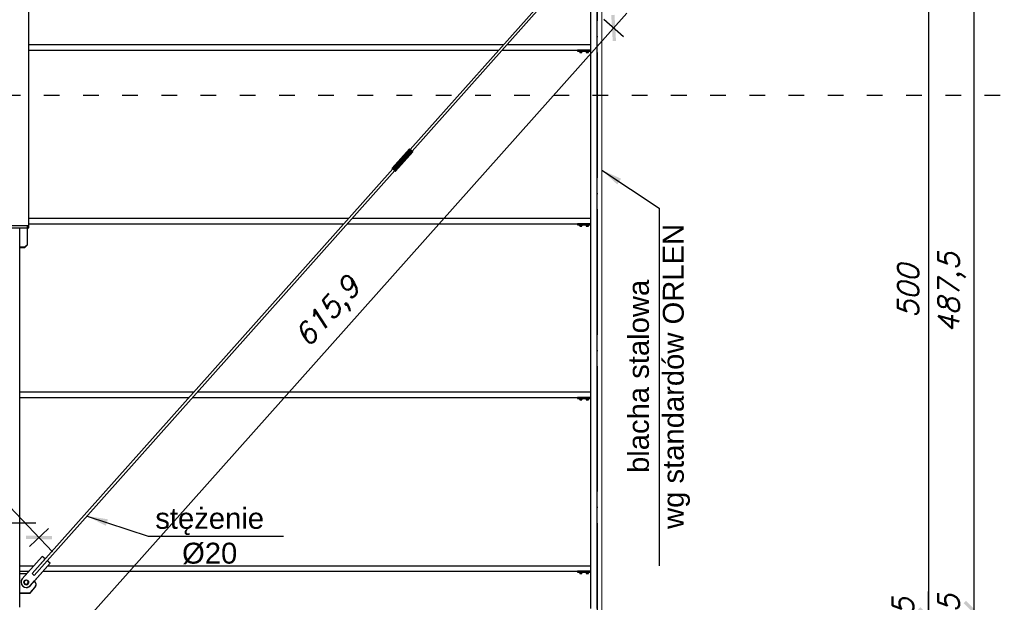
# Model space of a CAD drawing. Header units: millimetres. Extents: x 1814 to 94182, y 11562 to 49454.
# Tile 58 of 143: x 15294 to 16048, y 17810 to 18256. Entities that reach past the tile are written whole.
import ezdxf

# ---------------------------------------------------------------- set-up
doc = ezdxf.new("R2010")
doc.units = ezdxf.units.MM
doc.linetypes.add('ACAD_ISO03W100', pattern=[30, 12, -18])
doc.linetypes.add('ACAD_ISO04W100', pattern=[30, 24, -3, 0, -3])
for name, color, linetype in [('AS_Belki', 145, 'Continuous'), ('AS_Blachy', 30, 'Continuous'), ('AS_Sruby', 9, 'Continuous'), ('odnośnik', 140, 'Continuous'), ('opis', 50, 'Continuous'), ('osie', 40, 'ACAD_ISO04W100')]:
    doc.layers.add(name, color=color, linetype=linetype)
doc.layers.add('profil zimnogięty', color=60, linetype='Continuous', lineweight=15)
doc.layers.add('wymiar', color=135, linetype='Continuous', lineweight=9)
doc.styles.add('Opisowy', font='arial.ttf')
doc.styles.get("Standard").update_dxf_attribs({"font": 'arial.ttf'})
doc.styles.add('WYMIARY', font='simplex.shx', dxfattribs={"oblique": 15})
doc.dimstyles.new('1-100', dxfattribs={"dimscale": 100, "dimtxt": 0.16, "dimasz": 0.2, "dimexe": 0.1, "dimexo": 0.1, "dimgap": 0.075, "dimtad": 1, "dimrnd": 0.01, "dimzin": 9, "dimtxsty": 'WYMIARY', "dimblk": 'ARCHTICK', "dimcen": 0.2, "dimdle": 0.15, "dimadec": 1, "dimazin": 1, "dimtfac": 1, "dimtix": 1, "dimtmove": 2, "dimatfit": 3, "dimldrblk": 'ARCHTICK', "dimfxl": 0, "dimarcsym": 0})
doc.dimstyles.new('skala 1-100', dxfattribs={"dimtxt": 16, "dimasz": 1, "dimexe": 1.25, "dimexo": 0.625, "dimgap": 5, "dimtad": 1, "dimdec": 1, "dimrnd": 0.1, "dimdsep": 46, "dimtxsty": 'Standard', "dimblk": 'strzałka', "dimcen": -5, "dimse1": 1, "dimse2": 1, "dimazin": 0, "dimtfac": 1, "dimtdec": 1, "dimtix": 1, "dimtmove": 1, "dimatfit": 3, "dimfxl": 0, "dimtolj": 1, "dimarcsym": 0})

# ---------------------------------------------------------------- blocks, each defined once
blk = doc.blocks.new('strzałka')
for p, q in [((0, 9), (0, -9)), ((-9, 0), (9, 0))]:
    blk.add_line(p, q)
at = {"const_width": 1}
blk.add_lwpolyline([(-4.243, -4.243), (4.243, 4.243)], dxfattribs=at)
blk = doc.blocks.new('_ARCHTICK')
at = {"color": 0, "linetype": 'ByBlock', "lineweight": -2}
blk.add_solid([(0.398, 0.309), (0.309, 0.398), (-0.309, -0.398), (-0.398, -0.309)], dxfattribs=at)
blk = doc.blocks.new('*D1922')
at = {"layer": 'Defpoints', "color": 0}
for p in [(15739.79, 18298.12), (15739.79, 17798.12), (15989.79, 17798.12)]:
    blk.add_point(p, dxfattribs=at)
at = {"layer": 'wymiar', "color": 0, "lineweight": -2}
for p, q in [((15989.79, 18313.12), (15989.79, 17783.12)), ((15979.79, 18298.12), (15999.79, 18298.12)), ((15979.79, 17798.12), (15999.79, 17798.12))]:
    blk.add_line(p, q, dxfattribs=at)
at = {"layer": 'wymiar', "color": 0, "lineweight": -2, "xscale": 20, "yscale": 20, "zscale": 20}
for p, rotation in [((15989.79, 18298.12), 90), ((15989.79, 17798.12), 270)]:
    blk.add_blockref('_ARCHTICK', p, dxfattribs=dict(at, rotation=rotation))
at = {"layer": 'wymiar', "color": 0, "insert": (15974.29, 18048.12), "char_height": 16, "attachment_point": 5, "rotation": 90, "style": 'WYMIARY'}
blk.add_mtext('500', dxfattribs=at)
blk = doc.blocks.new('*D1923')
at = {"layer": 'Defpoints', "color": 0}
for p in [(15739.79, 17798.12), (15739.79, 17794.62), (15989.79, 17794.62)]:
    blk.add_point(p, dxfattribs=at)
at = {"layer": 'wymiar', "color": 0, "lineweight": -2}
for p, q in [((15989.79, 17798.12), (15989.79, 17818.12)), ((15979.79, 17798.12), (15999.79, 17798.12)), ((15979.79, 17794.62), (15999.79, 17794.62)), ((15989.79, 17798.12), (15989.79, 17794.62)), ((15989.79, 17794.62), (15989.79, 17774.62))]:
    blk.add_line(p, q, dxfattribs=at)
at = {"layer": 'wymiar', "color": 0, "lineweight": -2, "xscale": 20, "yscale": 20, "zscale": 20}
for p, rotation in [((15989.79, 17798.12), 270), ((15989.79, 17794.62), 90)]:
    blk.add_blockref('_ARCHTICK', p, dxfattribs=dict(at, rotation=rotation))
at = {"layer": 'wymiar', "color": 0, "insert": (15972.76, 17796.37), "char_height": 16, "attachment_point": 5, "rotation": 90, "style": 'WYMIARY'}
blk.add_mtext('3,5', dxfattribs=at)
blk = doc.blocks.new('*D1951')
at = {"layer": 'Defpoints', "color": 0}
for p in [(15736.29, 17803.12), (16024.79, 17803.12), (15739.79, 17794.62)]:
    blk.add_point(p, dxfattribs=at)
at = {"layer": 'wymiar', "color": 0, "lineweight": -2}
for p, q in [((16024.79, 17803.12), (16024.79, 17823.12)), ((16014.79, 17803.12), (16034.79, 17803.12)), ((16024.79, 17794.62), (16024.79, 17803.12)), ((16014.79, 17794.62), (16034.79, 17794.62)), ((16024.79, 17794.62), (16024.79, 17774.62))]:
    blk.add_line(p, q, dxfattribs=at)
at = {"layer": 'wymiar', "color": 0, "lineweight": -2, "xscale": 20, "yscale": 20, "zscale": 20}
for p, rotation in [((16024.79, 17803.12), 270), ((16024.79, 17794.62), 90)]:
    blk.add_blockref('_ARCHTICK', p, dxfattribs=dict(at, rotation=rotation))
at = {"layer": 'wymiar', "color": 0, "insert": (16007.76, 17798.87), "char_height": 16, "attachment_point": 5, "rotation": 90, "style": 'WYMIARY'}
blk.add_mtext('8,5', dxfattribs=at)
blk = doc.blocks.new('*D1952')
at = {"layer": 'Defpoints', "color": 0}
for p in [(15728.99, 18290.62), (16024.79, 18290.62), (15736.29, 17803.12)]:
    blk.add_point(p, dxfattribs=at)
at = {"layer": 'wymiar', "color": 0, "lineweight": -2}
for p, q in [((16024.79, 17788.12), (16024.79, 18305.62)), ((16014.79, 18290.62), (16034.79, 18290.62)), ((16014.79, 17803.12), (16034.79, 17803.12))]:
    blk.add_line(p, q, dxfattribs=at)
at = {"layer": 'wymiar', "color": 0, "lineweight": -2, "xscale": 20, "yscale": 20, "zscale": 20}
for p, rotation in [((16024.79, 18290.62), 90), ((16024.79, 17803.12), 270)]:
    blk.add_blockref('_ARCHTICK', p, dxfattribs=dict(at, rotation=rotation))
at = {"layer": 'wymiar', "color": 0, "insert": (16007.76, 18046.87), "char_height": 16, "attachment_point": 5, "rotation": 90, "style": 'WYMIARY'}
blk.add_mtext('487,5', dxfattribs=at)
blk = doc.blocks.new('*D1969')
at = {"layer": 'Defpoints', "color": 0}
for p in [(15739.79, 18801.62), (16059.79, 18801.62), (15739.79, 17794.62)]:
    blk.add_point(p, dxfattribs=at)
at = {"layer": 'wymiar', "color": 0, "lineweight": -2}
for p, q in [((16059.79, 17779.62), (16059.79, 18816.62)), ((16049.79, 18801.62), (16069.79, 18801.62)), ((16049.79, 17794.62), (16069.79, 17794.62))]:
    blk.add_line(p, q, dxfattribs=at)
at = {"layer": 'wymiar', "color": 0, "lineweight": -2, "xscale": 20, "yscale": 20, "zscale": 20}
for p, rotation in [((16059.79, 18801.62), 90), ((16059.79, 17794.62), 270)]:
    blk.add_blockref('_ARCHTICK', p, dxfattribs=dict(at, rotation=rotation))
at = {"layer": 'wymiar', "color": 0, "insert": (16044.29, 18298.12), "char_height": 16, "attachment_point": 5, "rotation": 90, "style": 'WYMIARY'}
blk.add_mtext('1007', dxfattribs=at)
blk = doc.blocks.new('*D3246')
at = {"layer": 'Defpoints', "color": 0}
for p in [(15708.99, 18285.08), (15299.29, 17825.21), (15339.19, 17789.67)]:
    blk.add_point(p, dxfattribs=at)
at = {"layer": 'wymiar', "color": 0, "lineweight": -2}
for p, q in [((15758.86, 18260.74), (15329.21, 17778.47)), ((15741.42, 18256.19), (15756.35, 18242.89)), ((15331.72, 17796.32), (15346.66, 17783.02))]:
    blk.add_line(p, q, dxfattribs=at)
at = {"layer": 'wymiar', "color": 0, "lineweight": -2, "xscale": 20, "yscale": 20, "zscale": 20}
for p, rotation in [((15748.88, 18249.54), 48.30227462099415), ((15339.19, 17789.67), 228.3022746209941)]:
    blk.add_blockref('_ARCHTICK', p, dxfattribs=dict(at, rotation=rotation))
at = {"layer": 'wymiar', "color": 0, "insert": (15531.33, 18030.93), "char_height": 16, "attachment_point": 5, "rotation": 48.30227, "style": 'WYMIARY'}
blk.add_mtext('615,9', dxfattribs=at)
blk = doc.blocks.new('*D3247')
at = {"layer": 'Defpoints', "color": 0}
for p in [(14870.13, 18319.33), (14834.26, 18285.09), (15273.2, 17825.23)]:
    blk.add_point(p, dxfattribs=at)
at = {"layer": 'wymiar', "color": 0, "lineweight": -2}
for p, q in [((15319.43, 17848.62), (14859.78, 18330.18)), ((14862.9, 18312.43), (14877.37, 18326.24)), ((15301.84, 17852.57), (15316.31, 17866.38))]:
    blk.add_line(p, q, dxfattribs=at)
at = {"layer": 'wymiar', "color": 0, "lineweight": -2, "xscale": 20, "yscale": 20, "zscale": 20}
for p, rotation in [((14870.13, 18319.33), 133.6670843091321), ((15309.08, 17859.48), 313.6670843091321)]:
    blk.add_blockref('_ARCHTICK', p, dxfattribs=dict(at, rotation=rotation))
at = {"layer": 'wymiar', "color": 0, "insert": (15101.92, 18101.16), "char_height": 16, "attachment_point": 5, "rotation": 313.66708, "style": 'WYMIARY'}
blk.add_mtext('635,72', dxfattribs=at)

msp = doc.modelspace()

# ---------------------------------------------------------------- linework, layer by layer
at = {"layer": 'AS_Belki', "linetype": 'Continuous', "ltscale": 0.25}
for p, q in [((15301.286, 18098.122), (15301.286, 18498.122)), ((15731.286, 18290.122), (15731.286, 17805.122)), ((15736.286, 17805.122), (15736.286, 18290.122)), ((15702.919, 18279.767), (15593.17, 18156.578)), ((15594.664, 18155.247), (15694.435, 18267.237)), ((15664.481, 18236.622), (15301.286, 18236.622)), ((15301.286, 18232.622), (15660.918, 18232.622)), ((15663.596, 18232.622), (15721.286, 18232.622)), ((15731.286, 18236.622), (15667.16, 18236.622)), ((15592.641, 18157.036), (15579.337, 18142.103)), ((15592.738, 18156.956), (15579.434, 18142.023)), ((15593.013, 18156.717), (15579.709, 18141.784)), ((15593.425, 18156.353), (15580.121, 18141.42)), ((15593.91, 18155.922), (15580.607, 18140.989)), ((15594.396, 18155.488), (15581.093, 18140.555)), ((15594.808, 18155.117), (15581.504, 18140.184)), ((15595.083, 18154.867), (15581.779, 18139.934)), ((15581.876, 18139.842), (15595.18, 18154.774)), ((15592.738, 18156.956), (15592.641, 18157.036)), ((15593.013, 18156.717), (15592.738, 18156.956)), ((15593.425, 18156.353), (15593.013, 18156.717)), ((15593.91, 18155.922), (15593.425, 18156.353)), ((15594.396, 18155.488), (15593.91, 18155.922)), ((15594.808, 18155.117), (15594.396, 18155.488)), ((15595.083, 18154.867), (15594.808, 18155.117)), ((15595.18, 18154.774), (15595.083, 18154.867)), ((15579.862, 18141.64), (15303.871, 17831.849)), ((15315.342, 17841.719), (15581.356, 18140.31)), ((15579.337, 18142.103), (15579.463, 18141.984)), ((15579.337, 18142.103), (15579.434, 18142.023)), ((15579.434, 18142.023), (15579.709, 18141.784)), ((15579.463, 18141.984), (15579.815, 18141.664)), ((15579.709, 18141.784), (15580.121, 18141.42)), ((15579.858, 18141.635), (15579.785, 18141.704)), ((15579.785, 18141.704), (15579.848, 18141.652)), ((15579.815, 18141.664), (15579.854, 18141.63)), ((15579.848, 18141.652), (15580.026, 18141.497)), ((15580.026, 18141.497), (15580.292, 18141.262)), ((15580.121, 18141.42), (15580.607, 18140.989)), ((15580.292, 18141.262), (15580.607, 18140.983)), ((15580.607, 18140.989), (15581.093, 18140.555)), ((15580.607, 18140.983), (15580.921, 18140.702)), ((15580.921, 18140.702), (15581.188, 18140.463)), ((15581.093, 18140.555), (15581.504, 18140.184)), ((15581.188, 18140.463), (15581.366, 18140.3)), ((15581.347, 18140.3), (15581.398, 18140.254)), ((15581.428, 18140.241), (15581.351, 18140.305)), ((15581.366, 18140.3), (15581.428, 18140.241)), ((15581.398, 18140.254), (15581.75, 18139.946)), ((15581.504, 18140.184), (15581.779, 18139.934)), ((15581.75, 18139.946), (15581.876, 18139.842)), ((15581.779, 18139.934), (15581.876, 18139.842)), ((15545.992, 18103.622), (15301.286, 18103.622)), ((15731.286, 18103.622), (15548.67, 18103.622)), ((15301.286, 18099.622), (15542.428, 18099.622)), ((15545.107, 18099.622), (15721.286, 18099.622)), ((15294.286, 17806.122), (15294.286, 18081.625)), ((15427.503, 17970.622), (15294.286, 17970.622)), ((15294.286, 17966.622), (15423.939, 17966.622)), ((15426.618, 17966.622), (15721.286, 17966.622)), ((15731.286, 17970.622), (15430.181, 17970.622)), ((15304.989, 17837.622), (15294.286, 17837.622)), ((15294.286, 17833.622), (15301.426, 17833.622)), ((15312.153, 17833.622), (15721.286, 17833.622)), ((15731.286, 17837.622), (15315.716, 17837.622))]:
    msp.add_line(p, q, dxfattribs=at)
at = {"layer": 'AS_Belki', "linetype": 'Continuous', "ltscale": 0.25, "extrusion": (0.665183, 0.746645, -0.007279)}
msp.add_arc((433.9, 171.02, 23493.929), 1, 46.805663, 132.441528, dxfattribs=at)
at = {"layer": 'AS_Blachy', "linetype": 'Continuous', "ltscale": 0.25}
for p, q in [((15721.4, 18232.623), (15721.286, 18232.623)), ((15721.286, 18232.623), (15721.286, 18231.823)), ((15721.286, 18231.823), (15721.4, 18231.823)), ((15721.725, 18232.623), (15721.4, 18232.623)), ((15721.4, 18231.823), (15721.725, 18231.823)), ((15722.211, 18232.623), (15721.725, 18232.623)), ((15721.725, 18231.823), (15722.211, 18231.823)), ((15722.786, 18232.623), (15722.211, 18232.623)), ((15722.211, 18231.823), (15722.786, 18231.823)), ((15731.286, 18232.623), (15722.786, 18232.623)), ((15722.786, 18232.623), (15722.786, 18231.823)), ((15722.786, 18231.823), (15731.286, 18231.823)), ((15300.286, 18098.122), (15272.286, 18098.122)), ((15272.286, 18096.622), (15300.286, 18096.622)), ((15294.286, 18081.625), (15294.286, 18096.622)), ((15300.993, 18098.122), (15300.286, 18098.122)), ((15300.286, 18096.622), (15300.286, 18098.122)), ((15300.286, 18096.622), (15300.993, 18096.622)), ((15300.286, 18083.624), (15300.286, 18096.622)), ((15301.286, 18098.122), (15300.993, 18098.122)), ((15300.993, 18096.622), (15301.286, 18096.622)), ((15301.286, 18096.622), (15301.286, 18098.122)), ((15721.4, 18099.623), (15721.286, 18099.623)), ((15721.286, 18099.623), (15721.286, 18098.823)), ((15721.286, 18098.823), (15721.4, 18098.823)), ((15721.725, 18099.623), (15721.4, 18099.623)), ((15721.4, 18098.823), (15721.725, 18098.823)), ((15722.211, 18099.623), (15721.725, 18099.623)), ((15721.725, 18098.823), (15722.211, 18098.823)), ((15722.786, 18099.623), (15722.211, 18099.623)), ((15722.211, 18098.823), (15722.786, 18098.823)), ((15731.286, 18099.623), (15722.786, 18099.623)), ((15722.786, 18099.623), (15722.786, 18098.823)), ((15722.786, 18098.823), (15731.286, 18098.823)), ((15298.286, 18081.625), (15294.286, 18081.625)), ((15294.286, 18081.601), (15298.286, 18081.601)), ((15300.286, 18083.624), (15298.286, 18081.625)), ((15298.286, 18081.601), (15300.286, 18083.6)), ((15298.286, 18081.625), (15298.286, 18081.601)), ((15300.286, 18083.6), (15300.286, 18083.624)), ((15721.4, 17966.623), (15721.286, 17966.623)), ((15721.286, 17966.623), (15721.286, 17965.823)), ((15721.725, 17966.623), (15721.4, 17966.623)), ((15722.211, 17966.623), (15721.725, 17966.623)), ((15722.786, 17966.623), (15722.211, 17966.623)), ((15731.286, 17966.623), (15722.786, 17966.623)), ((15722.786, 17966.623), (15722.786, 17965.823)), ((15721.286, 17965.823), (15721.4, 17965.823)), ((15721.4, 17965.823), (15721.725, 17965.823)), ((15721.725, 17965.823), (15722.211, 17965.823)), ((15722.211, 17965.823), (15722.786, 17965.823)), ((15722.786, 17965.823), (15731.286, 17965.823)), ((15311.605, 17845.048), (15296.306, 17827.875)), ((15302.279, 17822.554), (15317.579, 17839.727)), ((15303.867, 17831.853), (15313.845, 17843.053)), ((15315.339, 17841.722), (15305.361, 17830.522)), ((15305.601, 17826.268), (15317.579, 17839.712)), ((15313.845, 17843.053), (15311.605, 17845.048)), ((15313.845, 17843.045), (15313.845, 17843.053)), ((15317.579, 17839.727), (15315.339, 17841.722)), ((15317.579, 17839.712), (15317.579, 17839.727)), ((15299.229, 17831.592), (15294.286, 17831.591)), ((15299.618, 17831.592), (15299.229, 17831.592)), ((15305.361, 17830.522), (15303.867, 17831.853)), ((15721.4, 17833.623), (15721.286, 17833.623)), ((15721.286, 17833.623), (15721.286, 17832.823)), ((15721.286, 17832.823), (15721.4, 17832.823)), ((15721.725, 17833.623), (15721.4, 17833.623)), ((15721.4, 17832.823), (15721.725, 17832.823)), ((15722.211, 17833.623), (15721.725, 17833.623)), ((15721.725, 17832.823), (15722.211, 17832.823)), ((15722.786, 17833.623), (15722.211, 17833.623)), ((15722.211, 17832.823), (15722.786, 17832.823)), ((15731.286, 17833.623), (15722.786, 17833.623)), ((15722.786, 17833.623), (15722.786, 17832.823)), ((15722.786, 17832.823), (15731.286, 17832.823)), ((15295.299, 17824.984), (15295.299, 17824.969)), ((15302.279, 17822.539), (15305.601, 17826.268)), ((15305.66, 17826.215), (15305.601, 17826.268)), ((15306.828, 17823.591), (15306.828, 17823.605)), ((15294.286, 17817.005), (15302.285, 17817.006)), ((15294.286, 17816.99), (15302.285, 17816.992)), ((15302.279, 17822.539), (15302.279, 17822.554)), ((15302.285, 17817.006), (15305.987, 17821.329)), ((15302.285, 17816.992), (15305.987, 17821.314)), ((15302.285, 17817.006), (15302.285, 17816.992)), ((15305.987, 17821.329), (15305.987, 17821.314))]:
    msp.add_line(p, q, dxfattribs=at)
at = {"layer": 'AS_Blachy', "linetype": 'Continuous', "ltscale": 0.25, "extrusion": (-3.55009e-13, 0.009749, 0.999952)}
msp.add_arc((15299.293, 17824.367, 173.772), 4, 138.303627, 318.303627, dxfattribs=at)
at = {"layer": 'AS_Blachy', "linetype": 'Continuous', "ltscale": 0.25, "extrusion": (-3.06601e-13, 0.009749, 0.999952)}
msp.add_arc((15299.293, 17824.353, 173.772), 4, 183.303627, 318.303627, dxfattribs=at)
at = {"layer": 'AS_Blachy', "linetype": 'Continuous', "ltscale": 0.25, "extrusion": (3.0478e-13, 0.009749, 0.999952)}
msp.add_arc((15303.328, 17822.758, 173.757), 3.5, 319.424134, 48.214587, dxfattribs=at)
at = {"layer": 'AS_Blachy', "linetype": 'Continuous', "ltscale": 0.25, "extrusion": (1.94826e-14, 0.009749, 0.999952)}
msp.add_arc((15303.328, 17822.744, 173.756), 3.5, 319.424134, 0, dxfattribs=at)
at = {"layer": 'AS_Sruby', "linetype": 'Continuous', "ltscale": 0.25}
for p, q in [((15722.586, 18231.823), (15722.586, 18231.573)), ((15722.586, 18231.573), (15722.609, 18231.573)), ((15722.609, 18231.573), (15722.677, 18231.573)), ((15722.677, 18231.573), (15722.788, 18231.573)), ((15722.788, 18231.573), (15722.937, 18231.573)), ((15722.918, 18231.573), (15722.918, 18230.823)), ((15722.918, 18230.823), (15723.786, 18230.823)), ((15722.937, 18231.573), (15723.119, 18231.573)), ((15723.119, 18231.573), (15723.326, 18231.573)), ((15723.326, 18231.573), (15723.551, 18231.573)), ((15723.551, 18231.573), (15723.786, 18231.573)), ((15723.786, 18231.573), (15724.02, 18231.573)), ((15723.786, 18230.823), (15723.786, 18231.573)), ((15723.786, 18230.823), (15724.653, 18230.823)), ((15724.02, 18231.573), (15724.245, 18231.573)), ((15724.245, 18231.573), (15724.452, 18231.573)), ((15724.452, 18231.573), (15724.634, 18231.573)), ((15724.634, 18231.573), (15724.783, 18231.573)), ((15724.653, 18230.823), (15724.653, 18231.573)), ((15724.783, 18231.573), (15724.894, 18231.573)), ((15724.894, 18231.573), (15724.962, 18231.573)), ((15724.962, 18231.573), (15724.986, 18231.573)), ((15724.986, 18231.573), (15724.986, 18231.823)), ((15727.586, 18231.823), (15727.586, 18231.573)), ((15727.586, 18231.573), (15727.609, 18231.573)), ((15727.609, 18231.573), (15727.677, 18231.573)), ((15727.677, 18231.573), (15727.788, 18231.573)), ((15727.788, 18231.573), (15727.937, 18231.573)), ((15727.918, 18231.573), (15727.918, 18230.823)), ((15727.918, 18230.823), (15728.786, 18230.823)), ((15727.937, 18231.573), (15728.119, 18231.573)), ((15728.119, 18231.573), (15728.326, 18231.573)), ((15728.326, 18231.573), (15728.551, 18231.573)), ((15728.551, 18231.573), (15728.786, 18231.573)), ((15728.786, 18231.573), (15729.02, 18231.573)), ((15728.786, 18230.823), (15728.786, 18231.573)), ((15728.786, 18230.823), (15729.653, 18230.823)), ((15729.02, 18231.573), (15729.245, 18231.573)), ((15729.245, 18231.573), (15729.452, 18231.573)), ((15729.452, 18231.573), (15729.634, 18231.573)), ((15729.634, 18231.573), (15729.783, 18231.573)), ((15729.653, 18230.823), (15729.653, 18231.573)), ((15729.783, 18231.573), (15729.894, 18231.573)), ((15729.894, 18231.573), (15729.962, 18231.573)), ((15729.962, 18231.573), (15729.986, 18231.573)), ((15729.986, 18231.573), (15729.986, 18231.823)), ((15722.586, 18098.823), (15722.586, 18098.573)), ((15722.586, 18098.573), (15722.609, 18098.573)), ((15722.609, 18098.573), (15722.677, 18098.573)), ((15722.677, 18098.573), (15722.788, 18098.573)), ((15722.788, 18098.573), (15722.937, 18098.573)), ((15722.918, 18098.573), (15722.918, 18097.823)), ((15722.918, 18097.823), (15723.786, 18097.823)), ((15722.937, 18098.573), (15723.119, 18098.573)), ((15723.119, 18098.573), (15723.326, 18098.573)), ((15723.326, 18098.573), (15723.551, 18098.573)), ((15723.551, 18098.573), (15723.786, 18098.573)), ((15723.786, 18098.573), (15724.02, 18098.573)), ((15723.786, 18097.823), (15723.786, 18098.573)), ((15723.786, 18097.823), (15724.653, 18097.823)), ((15724.02, 18098.573), (15724.245, 18098.573)), ((15724.245, 18098.573), (15724.452, 18098.573)), ((15724.452, 18098.573), (15724.634, 18098.573)), ((15724.634, 18098.573), (15724.783, 18098.573)), ((15724.653, 18097.823), (15724.653, 18098.573)), ((15724.783, 18098.573), (15724.894, 18098.573)), ((15724.894, 18098.573), (15724.962, 18098.573)), ((15724.962, 18098.573), (15724.986, 18098.573)), ((15724.986, 18098.573), (15724.986, 18098.823)), ((15727.586, 18098.823), (15727.586, 18098.573)), ((15727.586, 18098.573), (15727.609, 18098.573)), ((15727.609, 18098.573), (15727.677, 18098.573)), ((15727.677, 18098.573), (15727.788, 18098.573)), ((15727.788, 18098.573), (15727.937, 18098.573)), ((15727.918, 18098.573), (15727.918, 18097.823)), ((15727.918, 18097.823), (15728.786, 18097.823)), ((15727.937, 18098.573), (15728.119, 18098.573)), ((15728.119, 18098.573), (15728.326, 18098.573)), ((15728.326, 18098.573), (15728.551, 18098.573)), ((15728.551, 18098.573), (15728.786, 18098.573)), ((15728.786, 18098.573), (15729.02, 18098.573)), ((15728.786, 18097.823), (15728.786, 18098.573)), ((15728.786, 18097.823), (15729.653, 18097.823)), ((15729.02, 18098.573), (15729.245, 18098.573)), ((15729.245, 18098.573), (15729.452, 18098.573)), ((15729.452, 18098.573), (15729.634, 18098.573)), ((15729.634, 18098.573), (15729.783, 18098.573)), ((15729.653, 18097.823), (15729.653, 18098.573)), ((15729.783, 18098.573), (15729.894, 18098.573)), ((15729.894, 18098.573), (15729.962, 18098.573)), ((15729.962, 18098.573), (15729.986, 18098.573)), ((15729.986, 18098.573), (15729.986, 18098.823)), ((15722.586, 17965.823), (15722.586, 17965.573)), ((15722.586, 17965.573), (15722.609, 17965.573)), ((15722.609, 17965.573), (15722.677, 17965.573)), ((15722.677, 17965.573), (15722.788, 17965.573)), ((15722.788, 17965.573), (15722.937, 17965.573)), ((15722.918, 17965.573), (15722.918, 17964.823)), ((15722.918, 17964.823), (15723.786, 17964.823)), ((15722.937, 17965.573), (15723.119, 17965.573)), ((15723.119, 17965.573), (15723.326, 17965.573)), ((15723.326, 17965.573), (15723.551, 17965.573)), ((15723.551, 17965.573), (15723.786, 17965.573)), ((15723.786, 17965.573), (15724.02, 17965.573)), ((15723.786, 17964.823), (15723.786, 17965.573)), ((15723.786, 17964.823), (15724.653, 17964.823)), ((15724.02, 17965.573), (15724.245, 17965.573)), ((15724.245, 17965.573), (15724.452, 17965.573)), ((15724.452, 17965.573), (15724.634, 17965.573)), ((15724.634, 17965.573), (15724.783, 17965.573)), ((15724.653, 17964.823), (15724.653, 17965.573)), ((15724.783, 17965.573), (15724.894, 17965.573)), ((15724.894, 17965.573), (15724.962, 17965.573)), ((15724.962, 17965.573), (15724.986, 17965.573)), ((15724.986, 17965.573), (15724.986, 17965.823)), ((15727.586, 17965.823), (15727.586, 17965.573)), ((15727.586, 17965.573), (15727.609, 17965.573)), ((15727.609, 17965.573), (15727.677, 17965.573)), ((15727.677, 17965.573), (15727.788, 17965.573)), ((15727.788, 17965.573), (15727.937, 17965.573)), ((15727.918, 17965.573), (15727.918, 17964.823)), ((15727.918, 17964.823), (15728.786, 17964.823)), ((15727.937, 17965.573), (15728.119, 17965.573)), ((15728.119, 17965.573), (15728.326, 17965.573)), ((15728.326, 17965.573), (15728.551, 17965.573)), ((15728.551, 17965.573), (15728.786, 17965.573)), ((15728.786, 17965.573), (15729.02, 17965.573)), ((15728.786, 17964.823), (15728.786, 17965.573)), ((15728.786, 17964.823), (15729.653, 17964.823)), ((15729.02, 17965.573), (15729.245, 17965.573)), ((15729.245, 17965.573), (15729.452, 17965.573)), ((15729.452, 17965.573), (15729.634, 17965.573)), ((15729.634, 17965.573), (15729.783, 17965.573)), ((15729.653, 17964.823), (15729.653, 17965.573)), ((15729.783, 17965.573), (15729.894, 17965.573)), ((15729.894, 17965.573), (15729.962, 17965.573)), ((15729.962, 17965.573), (15729.986, 17965.573)), ((15729.986, 17965.573), (15729.986, 17965.823)), ((15722.586, 17832.823), (15722.586, 17832.573)), ((15722.586, 17832.573), (15722.609, 17832.573)), ((15722.609, 17832.573), (15722.677, 17832.573)), ((15722.677, 17832.573), (15722.788, 17832.573)), ((15722.788, 17832.573), (15722.937, 17832.573)), ((15722.918, 17832.573), (15722.918, 17831.823)), ((15722.918, 17831.823), (15723.786, 17831.823)), ((15722.937, 17832.573), (15723.119, 17832.573)), ((15723.119, 17832.573), (15723.326, 17832.573)), ((15723.326, 17832.573), (15723.551, 17832.573)), ((15723.551, 17832.573), (15723.786, 17832.573)), ((15723.786, 17832.573), (15724.02, 17832.573)), ((15723.786, 17831.823), (15723.786, 17832.573)), ((15723.786, 17831.823), (15724.653, 17831.823)), ((15724.02, 17832.573), (15724.245, 17832.573)), ((15724.245, 17832.573), (15724.452, 17832.573)), ((15724.452, 17832.573), (15724.634, 17832.573)), ((15724.634, 17832.573), (15724.783, 17832.573)), ((15724.653, 17831.823), (15724.653, 17832.573)), ((15724.783, 17832.573), (15724.894, 17832.573)), ((15724.894, 17832.573), (15724.962, 17832.573)), ((15724.962, 17832.573), (15724.986, 17832.573)), ((15724.986, 17832.573), (15724.986, 17832.823)), ((15727.586, 17832.823), (15727.586, 17832.573)), ((15727.586, 17832.573), (15727.609, 17832.573)), ((15727.609, 17832.573), (15727.677, 17832.573)), ((15727.677, 17832.573), (15727.788, 17832.573)), ((15727.788, 17832.573), (15727.937, 17832.573)), ((15727.918, 17832.573), (15727.918, 17831.823)), ((15727.918, 17831.823), (15728.786, 17831.823)), ((15727.937, 17832.573), (15728.119, 17832.573)), ((15728.119, 17832.573), (15728.326, 17832.573)), ((15728.326, 17832.573), (15728.551, 17832.573)), ((15728.551, 17832.573), (15728.786, 17832.573)), ((15728.786, 17832.573), (15729.02, 17832.573)), ((15728.786, 17831.823), (15728.786, 17832.573)), ((15728.786, 17831.823), (15729.653, 17831.823)), ((15729.02, 17832.573), (15729.245, 17832.573)), ((15729.245, 17832.573), (15729.452, 17832.573)), ((15729.452, 17832.573), (15729.634, 17832.573)), ((15729.634, 17832.573), (15729.783, 17832.573)), ((15729.653, 17831.823), (15729.653, 17832.573)), ((15729.783, 17832.573), (15729.894, 17832.573)), ((15729.894, 17832.573), (15729.962, 17832.573)), ((15729.962, 17832.573), (15729.986, 17832.573)), ((15729.986, 17832.573), (15729.986, 17832.823)), ((15297.446, 17825.111), (15297.446, 17825.108)), ((15298.041, 17826.345), (15297.701, 17824.703)), ((15298.953, 17823.588), (15297.701, 17824.703)), ((15297.701, 17824.703), (15297.701, 17824.691)), ((15297.701, 17824.691), (15298.953, 17823.576)), ((15299.633, 17826.871), (15298.041, 17826.345)), ((15300.545, 17824.114), (15298.953, 17823.588)), ((15298.953, 17823.576), (15300.545, 17824.102)), ((15298.953, 17823.576), (15298.953, 17823.588)), ((15300.884, 17825.756), (15299.633, 17826.871)), ((15300.884, 17825.756), (15300.545, 17824.114)), ((15300.545, 17824.102), (15300.884, 17825.744)), ((15300.545, 17824.102), (15300.545, 17824.114)), ((15300.884, 17825.744), (15300.884, 17825.756)), ((15301.14, 17825.321), (15301.14, 17825.324))]:
    msp.add_line(p, q, dxfattribs=at)
at = {"layer": 'AS_Sruby', "linetype": 'Continuous', "ltscale": 0.25, "extrusion": (1.08642e-14, 0.009749, 0.999952)}
msp.add_circle((15299.293, 17824.37, 173.772), 1.85, dxfattribs=at)
at = {"layer": 'AS_Sruby', "linetype": 'Continuous', "ltscale": 0.25, "extrusion": (-3.22779e-15, 0.009749, 0.999952)}
msp.add_arc((15299.293, 17824.367, 173.772), 1.85, 183.303627, 3.303627, dxfattribs=at)
at = {"layer": 'odnośnik', "linetype": 'ACAD_ISO03W100'}
msp.add_line((13512.786, 18198.122), (16129.786, 18198.122), dxfattribs=at)
at = {"layer": 'osie', "ltscale": 4}
msp.add_line((15736.286, 19191.622), (15736.286, 17404.622), dxfattribs=at)
at = {"layer": 'profil zimnogięty'}
for points in [[(13902.786, 18801.622), (15739.786, 18801.622), (15739.786, 17794.622), (13902.786, 17794.622)], [(13906.286, 18798.122), (15736.286, 18798.122), (15736.286, 17798.122), (13906.286, 17798.122)]]:
    msp.add_lwpolyline(points, close=True, dxfattribs=at)

# ---------------------------------------------------------------- texts
at = {"layer": 'opis', "insert": (15783.615, 17982.815), "char_height": 16, "attachment_point": 5, "rotation": 90, "style": 'Opisowy'}
msp.add_mtext_dynamic_manual_height_columns('blacha stalowa\\Pwg standardów ORLEN', width=290.25612, gutter_width=40, heights=[69.3], dxfattribs=at)
at = {"layer": 'opis', "insert": (15439.697, 17860.529), "char_height": 16, "attachment_point": 5, "style": 'Opisowy'}
msp.add_mtext_dynamic_manual_height_columns('stężenie\\PØ20', width=290.25612, gutter_width=40, heights=[69.3], dxfattribs=at)

# ---------------------------------------------------------------- dimensions: what is measured, and where the dimension line sits
at = {"layer": 'wymiar'}
for base, p1, p2, picture, middle in [((16059.786, 18801.622), (15739.786, 17794.622), (15739.786, 18801.622), '*D1969', (16044.286, 18298.122)), ((15989.786, 17798.122), (15739.786, 18298.122), (15739.786, 17798.122), '*D1922', (15974.286, 18048.122)), ((16024.786, 18290.622), (15736.286, 17803.122), (15728.986, 18290.622), '*D1952', (16007.762, 18046.872)), ((16024.786, 17803.122), (15739.786, 17794.622), (15736.286, 17803.122), '*D1951', (16007.762, 17798.872)), ((15989.786, 17794.622), (15739.786, 17798.122), (15739.786, 17794.622), '*D1923', (15972.762, 17796.372))]:
    dim = msp.add_linear_dim(base=base, p1=p1, p2=p2, angle=90, dimstyle='1-100', override={"dimtfill": 1}, dxfattribs=at)
    dim.commit()
    dim.dimension.update_dxf_attribs({"geometry": picture, "text_midpoint": middle})
for p1, p2, distance, picture, middle in [((15273.199, 17825.229), (14834.256, 18285.085), -49.598, '*D3247', (15101.919, 18101.157)), ((15708.987, 18285.082), (15299.293, 17825.214), 53.435, '*D3246', (15531.327, 18030.928))]:
    dim = msp.add_aligned_dim(p1=p1, p2=p2, distance=distance, dimstyle='1-100', dxfattribs=at)
    dim.commit()
    dim.dimension.update_dxf_attribs({"geometry": picture, "text_midpoint": middle})

# ---------------------------------------------------------------- leaders
at = {"layer": 'odnośnik', "ltscale": 0.5}
for points in [[(15739.786, 18140.802), (15783.615, 18111.597), (15783.615, 17837.687)], [(15345.821, 17875.931), (15392.548, 17860.529), (15496.143, 17860.529)], [(14981.786, 17819.899), (15017.99, 17870.728), (15306.74, 17870.728)]]:
    msp.add_leader(points, dimstyle='skala 1-100', override={"dimasz": 16, "dimtad": 0}, dxfattribs=at)

doc.saveas('drawing.dxf')
